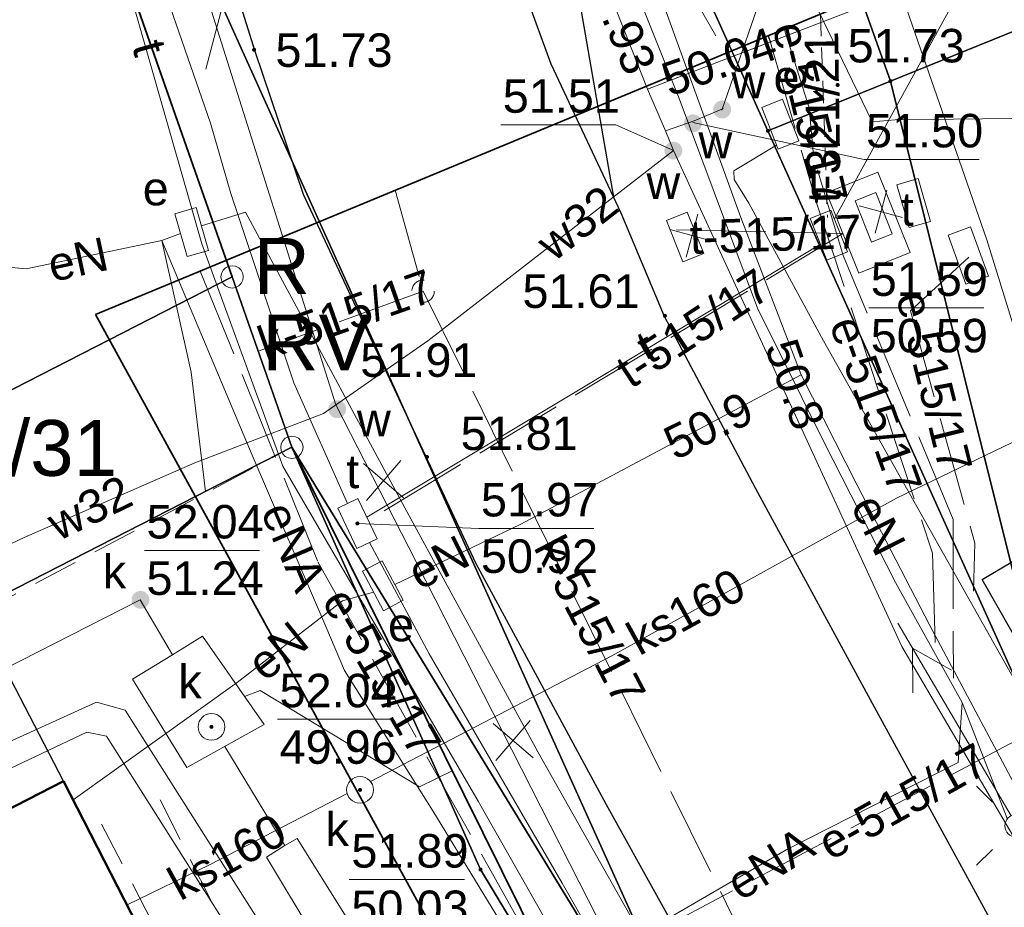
# Model space of a CAD drawing. Header units: metres. Extents: x 0 to 5465380, y 0 to 5925815.
# Tile 5 of 141: x 5463709 to 5463731, y 5925467 to 5925486. Entities that reach past the tile are written whole.
import ezdxf
from ezdxf.enums import TextEntityAlignment as Align

# ---------------------------------------------------------------- set-up
doc = ezdxf.new("R2010")
doc.units = ezdxf.units.M
for name, pattern in [('KTCR02-500', [1.5, 1, -0.5]), ('PRZER0_8-0_8', [1.6, 0.8, -0.8]), ('PRZER1-1', [2, 1, -1]), ('PRZER2-1', [3, 2, -1]), ('PRZER3-1', [4, 3, -1]), ('PRZER4-1', [5, 4, -1])]:
    doc.linetypes.add(name, pattern=pattern)
doc.layers.add('$DR - wymiary', color=7, linetype='Continuous')
doc.layers.add('$DR - zał. mapa', color=250, linetype='Continuous', lineweight=0)
doc.layers.add('E_linie_kablowe_0.4kV', color=1, linetype='Continuous', lineweight=30)
for name, color, linetype, lineweight, true_color in [('CC_Chodnik', 7, 'PRZER2-1', 18, 0x0a0909), ('CC_Energetyka', 1, 'Continuous', 18, 0xff0000), ('CC_Gaz', 7, 'Continuous', 18, 0xbfbf00), ('CC_Inne', 7, 'Continuous', 18, 0x0a0909), ('CC_Kanalizacja', 7, 'Continuous', 18, 0x803300), ('CC_Krawężnik', 7, 'Continuous', 25, 0x0a0909), ('CC_Ogrodzenie', 7, 'FENCELINE12', 35, 0x0a0909), ('CC_Punkt wysokościowy', 7, 'Continuous', 18, 0x0a0909), ('CC_Telefon', 7, 'Continuous', 18, 0xff9100), ('CC_Woda', 5, 'Continuous', 18, 0x0000ff), ('EGBB01', 7, 'Continuous', 50, 0x0a0909), ('EGBC03', 7, 'Continuous', 18, 0x0a0909), ('EGBD03', 7, 'Continuous', 18, 0x008000), ('EGBD03_O', 7, 'Continuous', 18, 0x008000), ('EGBK02', 7, 'PRZER3-1', 18, 0x008000), ('EGBK02_O', 7, 'PRZER3-1', 18, 0x008000), ('EGBP04', 7, 'Continuous', 18, 0x008000), ('EGBU01', 7, 'PRZER1-1', 18, 0x008000), ('EGBU01_O', 7, 'PRZER1-1', 18, 0x008000), ('GESDRP', 7, 'Continuous', 0, 0x0a0909), ('ZUD_321_2021_t', 7, 'PRZER4-1', 18, 0xff9100), ('ZUD_515_2017_e', 1, 'PRZER4-1', 18, 0xff0000), ('ZUD_515_2017_k', 7, 'PRZER4-1', 18, 0x803300), ('ZUD_515_2017_t', 7, 'PRZER4-1', 18, 0xff9100), ('ZUD_515_2017_w', 5, 'PRZER4-1', 18, 0x0000ff)]:
    doc.layers.add(name, color=color, linetype=linetype, lineweight=lineweight, true_color=true_color)
doc.styles.add('Arial', font='arial.ttf')
doc.styles.add('ARIAL 2', font='ARIALN.TTF')
doc.styles.add('GEO-INFO', font='arial.ttf')
doc.linetypes.add('FENCELINE12', pattern='A,15,-0.1,[133,ltypeshp.shx,S=0.35,R=0,X=-0.35,Y=0],-0.1,1', length=16.2)
doc.dimstyles.new('LINIOWY', dxfattribs={"dimtxt": 0.7, "dimasz": 0.3, "dimexe": 0.3, "dimexo": 0, "dimgap": 0.2, "dimtad": 1, "dimzin": 9, "dimdsep": 46, "dimtxsty": 'ARIAL 2', "dimblk": 'OBLIQUE', "dimcen": 0, "dimdle": 0.2, "dimclrd": 7, "dimclre": 7, "dimclrt": 1, "dimadec": 0, "dimazin": 0, "dimtfac": 1, "dimtofl": 0, "dimtmove": 1, "dimatfit": 3, "dimldrblk": 'OBLIQUE', "dimfxl": 0.3, "dimfxlon": 1, "dimtolj": 1, "dimtzin": 1, "dimarcsym": 0})

# ---------------------------------------------------------------- blocks, each defined once
blk = doc.blocks.new('EPPGN')
blk.add_hatch(color=0).paths.add_polyline_path([(0, -0.09), (0.027812, -0.085595), (0.052901, -0.072812), (0.072812, -0.052901), (0.085595, -0.027812), (0.09, 0), (0.085595, 0.027812), (0.072812, 0.052901), (0.052901, 0.072812), (0.027812, 0.085595), (0, 0.09), (-0.027812, 0.085595), (-0.052901, 0.072812), (-0.072812, 0.052901), (-0.085595, 0.027812), (-0.09, 0), (-0.085595, -0.027812), (-0.072812, -0.052901), (-0.052901, -0.072812), (-0.027812, -0.085595)])
blk = doc.blocks.new('EPPGS')
at = {"color": 0}
blk.add_lwpolyline([(0, 0.5), (0.154508, 0.475528), (0.293893, 0.404508), (0.404508, 0.293893), (0.475528, 0.154508), (0.5, 0), (0.475528, -0.154508), (0.404508, -0.293893), (0.293893, -0.404508), (0.154508, -0.475528), (0, -0.5), (-0.154508, -0.475528), (-0.293893, -0.404508), (-0.404508, -0.293893), (-0.475528, -0.154508), (-0.5, 0), (-0.475528, 0.154508), (-0.404508, 0.293893), (-0.293893, 0.404508), (-0.154508, 0.475528)], close=True, dxfattribs=at)
blk = doc.blocks.new('Latarnia')
at = {"layer": 'CC_Energetyka', "color": 18, "true_color": 0x0a0909}
for p, q in [((-0.53, 0.53), (-0.884, 0.884)), ((0.53, 0.53), (0.884, 0.884)), ((-0.884, -0.884), (-0.53, -0.53)), ((0.884, -0.884), (0.53, -0.53))]:
    blk.add_line(p, q, dxfattribs=at)
blk.add_circle((0, 0), 0.25, dxfattribs=at)
blk = doc.blocks.new('GK.6640.1913.2022 szara')
at = {"layer": 'CC_Kanalizacja'}
h = blk.add_hatch(color=252, dxfattribs=at)
edge = h.paths.add_edge_path()
edge.add_arc((5463711.771, 5925473.458), 0.2, 0, 360)
for points in [[(5463713.315, 5925470.615), (5463713.316, 5925470.603), (5463713.321, 5925470.593), (5463713.328, 5925470.583), (5463713.337, 5925470.576), (5463713.348, 5925470.572), (5463713.36, 5925470.57), (5463713.371, 5925470.572), (5463713.382, 5925470.576), (5463713.392, 5925470.583), (5463713.399, 5925470.593), (5463713.403, 5925470.603), (5463713.405, 5925470.615), (5463713.403, 5925470.627), (5463713.399, 5925470.638), (5463713.392, 5925470.647), (5463713.382, 5925470.654), (5463713.371, 5925470.659), (5463713.36, 5925470.66), (5463713.348, 5925470.659), (5463713.337, 5925470.654), (5463713.328, 5925470.647), (5463713.321, 5925470.638), (5463713.316, 5925470.627)], [(5463716.64, 5925469.205), (5463716.642, 5925469.193), (5463716.646, 5925469.182), (5463716.654, 5925469.173), (5463716.663, 5925469.166), (5463716.674, 5925469.161), (5463716.685, 5925469.16), (5463716.697, 5925469.161), (5463716.708, 5925469.166), (5463716.717, 5925469.173), (5463716.724, 5925469.182), (5463716.729, 5925469.193), (5463716.73, 5925469.205), (5463716.729, 5925469.216), (5463716.724, 5925469.227), (5463716.717, 5925469.237), (5463716.708, 5925469.244), (5463716.697, 5925469.248), (5463716.685, 5925469.25), (5463716.674, 5925469.248), (5463716.663, 5925469.244), (5463716.654, 5925469.237), (5463716.646, 5925469.227), (5463716.642, 5925469.216)]]:
    blk.add_hatch(color=252, dxfattribs=at).paths.add_polyline_path(points)
at = {"layer": 'CC_Punkt wysokościowy'}
for points in [[(5463714.358, 5925485.773, 1), (5463714.268, 5925485.773, 1)], [(5463727.42, 5925484.983, 1), (5463727.33, 5925484.983, 1)], [(5463723.555, 5925479.817, 1), (5463723.465, 5925479.817, 1)], [(5463718.229, 5925476.658, 1), (5463718.139, 5925476.658, 1)]]:
    blk.add_hatch(color=252, dxfattribs=at).paths.add_polyline_path(points)
at = {"layer": 'CC_Telefon'}
for points in [[(5463727.193, 5925481.664), (5463727.182, 5925481.666), (5463727.17, 5925481.665), (5463727.159, 5925481.661), (5463727.149, 5925481.654), (5463727.142, 5925481.645), (5463727.137, 5925481.635), (5463727.135, 5925481.623), (5463727.136, 5925481.611), (5463727.14, 5925481.6), (5463727.147, 5925481.591), (5463727.156, 5925481.583), (5463727.167, 5925481.578), (5463727.178, 5925481.576), (5463727.19, 5925481.577), (5463727.201, 5925481.582), (5463727.211, 5925481.588), (5463727.218, 5925481.597), (5463727.223, 5925481.608), (5463727.225, 5925481.62), (5463727.224, 5925481.631), (5463727.22, 5925481.642), (5463727.213, 5925481.652), (5463727.204, 5925481.659)], [(5463716.636, 5925475.212), (5463716.625, 5925475.213), (5463716.613, 5925475.212), (5463716.602, 5925475.207), (5463716.593, 5925475.199), (5463716.586, 5925475.19), (5463716.582, 5925475.179), (5463716.581, 5925475.167), (5463716.583, 5925475.156), (5463716.588, 5925475.145), (5463716.595, 5925475.136), (5463716.604, 5925475.129), (5463716.615, 5925475.125), (5463716.627, 5925475.124), (5463716.639, 5925475.125), (5463716.649, 5925475.13), (5463716.659, 5925475.138), (5463716.665, 5925475.147), (5463716.67, 5925475.158), (5463716.671, 5925475.17), (5463716.669, 5925475.181), (5463716.664, 5925475.192), (5463716.657, 5925475.201), (5463716.647, 5925475.208)]]:
    blk.add_hatch(color=252, dxfattribs=at).paths.add_polyline_path(points)
at = {"layer": 'CC_Woda'}
h = blk.add_hatch(color=252, dxfattribs=at)
edge = h.paths.add_edge_path()
edge.add_arc((5463724.791, 5925484.435), 0.2, 0, 360)
h = blk.add_hatch(color=252, dxfattribs=at)
edge = h.paths.add_edge_path()
edge.add_arc((5463724.139, 5925484.125), 0.2, 0, 360)
h = blk.add_hatch(color=252, dxfattribs=at)
edge = h.paths.add_edge_path()
edge.add_arc((5463723.699, 5925483.514), 0.2, 0, 360)
h = blk.add_hatch(color=252, dxfattribs=at)
edge = h.paths.add_edge_path()
edge.add_arc((5463716.175, 5925477.726), 0.2, 0, 360)
at = {"color": 252, "lineweight": 35, "ltscale": 0.5}
blk.add_lwpolyline([(5463970.62, 5925449.332), (5463986.447, 5925481.891), (5463977.039, 5925579.473), (5463993.73, 5925594.437), (5463935.36, 5925657.844), (5463891.514, 5925640.248), (5463906.739, 5925598.778), (5463828.146, 5925565.769), (5463841.424, 5925534), (5463710.761, 5925479.846), (5463724.491, 5925454.847), (5463844.923, 5925511.51), (5463892.245, 5925407.652)], close=True, dxfattribs=at)
at = {"layer": 'CC_Chodnik', "color": 252, "ltscale": 0.5}
for points in [[(5463719.641, 5925505.176), (5463722.716, 5925493.528), (5463723.56, 5925487.999), (5463724.651, 5925486.083)], [(5463696.413, 5925466.259), (5463700.991, 5925469.251), (5463708.098, 5925473.123), (5463715.16, 5925476.873)], [(5463712.21, 5925468.985), (5463714.342, 5925464.758), (5463712.812, 5925464.006)], [(5463711.795, 5925465.992), (5463712.049, 5925466.216), (5463710.893, 5925468.451)]]:
    blk.add_lwpolyline(points, dxfattribs=at)
at = {"layer": 'CC_Energetyka', "color": 252}
for p, q in [((5463731.259, 5925468.623), (5463728.725, 5925472.934)), ((5463729.059, 5925471.38), (5463729.051, 5925472.379)), ((5463729.051, 5925472.379), (5463729.921, 5925471.886))]:
    blk.add_line(p, q, dxfattribs=at)
for points in [[(5463716.534, 5925503.888), (5463717.447, 5925500.651), (5463718.176, 5925498.269), (5463719.389, 5925495.391), (5463720.177, 5925495.413), (5463721.538, 5925491.959), (5463723.056, 5925487.962), (5463725.209, 5925482.02), (5463726.562, 5925478.495)], [(5463712.667, 5925481.662), (5463712.246, 5925481.502), (5463709.212, 5925480.866), (5463708.378, 5925480.945), (5463707.856, 5925481.453), (5463707.131, 5925483.35), (5463706.446, 5925485.141), (5463702.964, 5925492.217), (5463702.362, 5925492.681), (5463701.685, 5925492.714), (5463697.328, 5925491.281), (5463694.323, 5925490.018), (5463690.506, 5925488.103), (5463689.189, 5925487.343), (5463688.382, 5925487.025), (5463686.502, 5925485.449)], [(5463721.368, 5925490.857), (5463721.85, 5925489.645), (5463723.828, 5925484.684), (5463725.585, 5925479.988), (5463727.071, 5925476.977), (5463728.674, 5925473.847), (5463730.164, 5925471.162), (5463731.172, 5925468.567)], [(5463734.75, 5925465.598), (5463727.062, 5925479.257), (5463725.388, 5925482.336), (5463725.062, 5925482.871), (5463725.052, 5925483.064), (5463726.01, 5925483.633)], [(5463738.485, 5925439.328), (5463726.991, 5925458.842), (5463720.665, 5925470.057), (5463717.69, 5925475.519), (5463714.12, 5925482.139), (5463713.139, 5925481.829)], [(5463712.246, 5925481.502), (5463712.906, 5925478.553), (5463713.228, 5925475.885)], [(5463712.246, 5925481.502), (5463714.267, 5925476.7), (5463715.923, 5925472.865), (5463716.336, 5925471.877), (5463718.316, 5925468.738), (5463720.387, 5925465.332), (5463720.711, 5925465.216)], [(5463717.464, 5925473.803), (5463720.27, 5925475.146), (5463726.562, 5925478.495), (5463727.813, 5925476.027), (5463729.442, 5925472.887), (5463732.155, 5925467.784), (5463733.737, 5925464.655), (5463734.754, 5925465.098)], [(5463710.265, 5925468.979), (5463713.933, 5925471.609), (5463716.294, 5925473.438), (5463716.989, 5925473.631)], [(5463730.164, 5925471.162), (5463730.071, 5925469.816), (5463726.239, 5925467.872), (5463721.731, 5925465.247), (5463720.711, 5925465.216)]]:
    blk.add_lwpolyline(points, dxfattribs=at)
for points in [[(5463726.145, 5925484.663), (5463726.508, 5925483.732), (5463726.042, 5925483.55), (5463725.679, 5925484.482)], [(5463713.02, 5925482.24), (5463713.297, 5925481.279), (5463712.817, 5925481.141), (5463712.54, 5925482.102)], [(5463717.184, 5925474.332), (5463717.651, 5925473.448), (5463717.209, 5925473.215), (5463716.742, 5925474.099)]]:
    blk.add_lwpolyline(points, close=True, dxfattribs=at)
at = {"layer": 'CC_Gaz', "color": 252}
for points in [[(5463740.495, 5925463.065), (5463734.809, 5925472.622), (5463732.033, 5925477.246), (5463730.712, 5925481.518), (5463727.433, 5925490.979), (5463736.623, 5925494.646), (5463751.053, 5925500.869), (5463752.194, 5925500.543), (5463754.083, 5925496.687), (5463754.776, 5925496.638), (5463759.565, 5925498.111), (5463762.798, 5925499.414), (5463777.557, 5925505.357), (5463783.32, 5925507.604), (5463788.692, 5925510.077), (5463791.582, 5925511.48), (5463796.433, 5925513.201), (5463801.328, 5925514.888), (5463803.82, 5925516.03), (5463810.018, 5925518.757), (5463815.718, 5925521.438)], [(5463701.582, 5925465.058), (5463701.341, 5925465.99), (5463701.658, 5925466.707), (5463706.329, 5925468.972), (5463708.156, 5925469.971), (5463710.79, 5925471.171), (5463711.429, 5925470.988), (5463714.546, 5925466.071), (5463718.493, 5925459.998), (5463719.542, 5925458.481), (5463720.116, 5925457.582), (5463720.82, 5925457.373), (5463722.732, 5925458.318)]]:
    blk.add_lwpolyline(points, dxfattribs=at)
at = {"layer": 'CC_Inne', "color": 252}
for points in [[(5463728.229, 5925482.578), (5463728.599, 5925481.649), (5463728.135, 5925481.464), (5463727.765, 5925482.393)], [(5463724.009, 5925482.138), (5463724.379, 5925481.209), (5463723.914, 5925481.024), (5463723.544, 5925481.953)]]:
    blk.add_lwpolyline(points, close=True, dxfattribs=at)
at = {"layer": 'CC_Kanalizacja', "color": 252}
for points in [[(5463719.724, 5925501.581), (5463725.718, 5925489.198), (5463728.15, 5925484.161), (5463728.664, 5925484.206)], [(5463745.954, 5925478.501), (5463746.657, 5925478.928), (5463746.556, 5925479.187), (5463743.025, 5925484.369), (5463728.664, 5925484.206)], [(5463716.918, 5925469.395), (5463722.319, 5925472.202), (5463728.691, 5925475.731), (5463733.472, 5925478.034), (5463735.536, 5925479.006)], [(5463696.674, 5925465.784), (5463702.304, 5925468.641), (5463709.463, 5925472.284), (5463711.765, 5925473.46), (5463712.49, 5925472.23), (5463713.158, 5925472.645), (5463714.542, 5925470.666), (5463712.811, 5925469.702), (5463711.589, 5925471.682), (5463712.49, 5925472.23)], [(5463714.1, 5925471.298), (5463714.451, 5925471.428), (5463718.018, 5925469.274), (5463718.747, 5925469.63)], [(5463713.658, 5925470.174), (5463715, 5925467.961), (5463715.278, 5925468.116), (5463717.624, 5925464.368), (5463716.858, 5925463.92), (5463714.594, 5925467.697), (5463715, 5925467.961)], [(5463711.47, 5925466.628), (5463713.318, 5925467.524), (5463716.396, 5925469.124)]]:
    blk.add_lwpolyline(points, dxfattribs=at)
at = {"layer": 'CC_Kanalizacja', "color": 252, "linetype": 'Continuous', "lineweight": 5, "flags": 128}
for points in [[(5463711.86, 5925474.564), (5463714.434, 5925474.564)], [(5463714.839, 5925470.784), (5463717.414, 5925470.784)], [(5463716.445, 5925467.196), (5463719.02, 5925467.196)]]:
    blk.add_lwpolyline(points, dxfattribs=at)
at = {"layer": 'CC_Kanalizacja', "color": 252}
for centre in [(5463713.36, 5925470.615), (5463716.685, 5925469.205)]:
    blk.add_circle(centre, 0.3, dxfattribs=at)
at = {"layer": 'CC_Krawężnik', "color": 252}
for points in [[(5463717.683, 5925504.364), (5463718.421, 5925501.48), (5463719.964, 5925495.674), (5463721.156, 5925489.386), (5463722.357, 5925482.475)], [(5463752.142, 5925466.678), (5463743.68, 5925461.595), (5463742.604, 5925460.9), (5463741.794, 5925460.558), (5463740.842, 5925460.268), (5463739.685, 5925460.095), (5463738.774, 5925460.049), (5463737.648, 5925460.115), (5463736.635, 5925460.334), (5463735.239, 5925460.99), (5463733.967, 5925462.161), (5463732.622, 5925463.66), (5463730.74, 5925466.408), (5463728.069, 5925471.303), (5463725.548, 5925475.947), (5463723.5, 5925479.8), (5463722.527, 5925482.113), (5463720.962, 5925485.446), (5463719.732, 5925488.825), (5463718.459, 5925492.309), (5463717.562, 5925494.874), (5463716.707, 5925498.379), (5463715.852, 5925501.967), (5463715.437, 5925503.433)], [(5463709.758, 5925501.08), (5463710.819, 5925496.651), (5463711.777, 5925493.741), (5463713.399, 5925488.727), (5463714.333, 5925485.744), (5463715.41, 5925482.54), (5463719.271, 5925474.287), (5463722.195, 5925468.876), (5463726.777, 5925460.622), (5463732.264, 5925451.212), (5463738.959, 5925439.551)], [(5463737.357, 5925462.07), (5463730.609, 5925473.911), (5463734.683, 5925476.328), (5463731.823, 5925481.291), (5463735.237, 5925483.343), (5463740.919, 5925483.237), (5463747.964, 5925471.232), (5463750.065, 5925467.502), (5463746.29, 5925465.395)], [(5463710.05, 5925469.4), (5463708.107, 5925473.128)]]:
    blk.add_lwpolyline(points, dxfattribs=at)
at = {"layer": 'CC_Ogrodzenie', "color": 252, "ltscale": 0.5}
for points in [[(5463713.822, 5925480.688), (5463708.663, 5925495.399)], [(5463715.16, 5925476.873), (5463720.714, 5925465.658), (5463724.991, 5925458.114)]]:
    blk.add_lwpolyline(points, dxfattribs=at)
at = {"layer": 'CC_Telefon', "color": 252}
for points in [[(5463727.304, 5925481.985), (5463730.183, 5925487.236), (5463733.853, 5925492.583), (5463735.968, 5925495.438), (5463737.013, 5925496.912), (5463737.603, 5925498.11), (5463738.033, 5925498.996), (5463740.383, 5925500.523), (5463742.37, 5925501.251), (5463746.819, 5925502.604), (5463754.836, 5925505.131), (5463767.243, 5925509.036), (5463775.45, 5925511.741), (5463778.918, 5925511.95), (5463792.445, 5925517.045), (5463809.863, 5925524.161), (5463813.861, 5925526.061)], [(5463708.301, 5925500.476), (5463710.181, 5925493.771), (5463710.837, 5925491.343), (5463713.341, 5925484.128), (5463713.796, 5925482.551)], [(5463737.119, 5925438.685), (5463732.713, 5925445.93), (5463730.541, 5925449.803), (5463723.774, 5925461.122), (5463719.327, 5925468.95), (5463714.954, 5925476.452), (5463713.143, 5925481.43), (5463710.876, 5925489.366), (5463708.234, 5925497.384), (5463707.312, 5925500.066)], [(5463713.796, 5925482.551), (5463715.207, 5925478.313), (5463716.403, 5925475.616)], [(5463716.834, 5925475.312), (5463721.765, 5925478.266), (5463726.991, 5925481.419)], [(5463716.898, 5925474.744), (5463718.236, 5925472.253), (5463721.213, 5925467.118), (5463730.51, 5925450.822), (5463737.595, 5925438.909)]]:
    blk.add_lwpolyline(points, dxfattribs=at)
for points in [[(5463727.227, 5925482.178), (5463727.597, 5925481.249), (5463727.133, 5925481.064), (5463726.763, 5925481.993)], [(5463716.637, 5925475.727), (5463717.066, 5925474.824), (5463716.615, 5925474.61), (5463716.185, 5925475.513)]]:
    blk.add_lwpolyline(points, close=True, dxfattribs=at)
at = {"layer": 'CC_Telefon', "color": 252, "linetype": 'Continuous', "lineweight": 5, "flags": 128}
for points in [[(5463728.072, 5925479.995), (5463730.646, 5925479.995)], [(5463716.626, 5925475.169), (5463719.345, 5925475.058)], [(5463719.345, 5925475.058), (5463721.92, 5925475.058)]]:
    blk.add_lwpolyline(points, dxfattribs=at)
at = {"layer": 'CC_Woda', "color": 252}
for points in [[(5463716.151, 5925503.729), (5463716.285, 5925503.07), (5463717.798, 5925498.368), (5463719.02, 5925495.124), (5463720.676, 5925490.979), (5463721.843, 5925488.131), (5463723.123, 5925484.892)], [(5463724.816, 5925461.159), (5463722.875, 5925464.613), (5463717.944, 5925474.308), (5463716.143, 5925477.825), (5463713.315, 5925486.775), (5463711.233, 5925494.008), (5463710.034, 5925498.243), (5463709.369, 5925500.918)], [(5463723.123, 5925484.892), (5463729.87, 5925487.494), (5463736.539, 5925490.027), (5463737.28, 5925488.777), (5463740.553, 5925490.651), (5463739.362, 5925492.834), (5463736.042, 5925491.059), (5463736.539, 5925490.027)], [(5463723.123, 5925484.892), (5463723.523, 5925483.958), (5463724.167, 5925484.178), (5463724.819, 5925484.455)], [(5463723.523, 5925483.958), (5463723.699, 5925483.514), (5463718.2, 5925479.254), (5463715.865, 5925477.632), (5463712.986, 5925476.524), (5463709.166, 5925474.856), (5463704.317, 5925472.549)], [(5463723.699, 5925483.514), (5463728.816, 5925472.415), (5463732.456, 5925466.214), (5463729.508, 5925464.251), (5463723.597, 5925460.356)], [(5463719.367, 5925457.948), (5463718.857, 5925458.025), (5463714.491, 5925464.904), (5463711.011, 5925470.409), (5463710.572, 5925470.495), (5463702.396, 5925466.622), (5463701.92, 5925466.016), (5463702.11, 5925465.328)]]:
    blk.add_lwpolyline(points, dxfattribs=at)
at = {"layer": 'CC_Woda', "color": 252, "linetype": 'Continuous', "lineweight": 5, "flags": 128}
for points in [[(5463724.787, 5925484.418), (5463725.638, 5925486.905)], [(5463719.835, 5925484.089), (5463722.41, 5925484.089)], [(5463723.699, 5925483.514), (5463722.41, 5925484.089)], [(5463724.136, 5925484.147), (5463727.966, 5925483.319)], [(5463727.966, 5925483.319), (5463730.54, 5925483.319)]]:
    blk.add_lwpolyline(points, dxfattribs=at)
at = {"layer": 'E_linie_kablowe_0.4kV', "color": 252}
blk.add_line((5463725.82, 5925486.087), (5463725.871, 5925485.931), dxfattribs=at)
at = {"layer": 'EGBB01', "color": 252, "linetype": 'Continuous', "lineweight": 50}
for points in [[(5463697.272, 5925462.861), (5463697.67, 5925463.06), (5463698.77, 5925460.92), (5463703.42, 5925463.31), (5463702.33, 5925465.44), (5463710.05, 5925469.4)], [(5463710.05, 5925469.4), (5463716.41, 5925456.98), (5463708.69, 5925452.98), (5463707.54, 5925455.22), (5463703.78, 5925453.3), (5463703.12, 5925454.57), (5463702.107, 5925454.057)]]:
    blk.add_lwpolyline(points, dxfattribs=at)
at = {"layer": 'EGBC03', "color": 252, "linetype": 'Continuous', "lineweight": 18}
blk.add_lwpolyline([(5463707.54, 5925455.22), (5463703.42, 5925463.31), (5463702.33, 5925465.44), (5463710.05, 5925469.4), (5463716.41, 5925456.98), (5463708.69, 5925452.98)], close=True, dxfattribs=at)
at = {"layer": 'EGBD03', "color": 52, "linetype": 'Continuous', "lineweight": 30}
for points in [[(5463721.772, 5925506.059), (5463723.069, 5925500.468), (5463728.557, 5925485.069), (5463845.745, 5925532.569)], [(5463869.098, 5925410.218), (5463890.8, 5925421.463), (5463845.745, 5925532.569), (5463728.557, 5925485.069)], [(5463717.415, 5925504.253), (5463717.899, 5925501.524), (5463725.815, 5925483.957), (5463728.557, 5925485.069), (5463723.069, 5925500.468), (5463721.772, 5925506.059)], [(5463746.932, 5925443.302), (5463736.39, 5925460.525), (5463725.815, 5925483.957), (5463717.899, 5925501.524), (5463717.415, 5925504.253)], [(5463708.227, 5925500.445), (5463708.748, 5925497.514), (5463726.215, 5925458.767), (5463727.229, 5925456.515), (5463737.915, 5925439.06)], [(5463726.215, 5925458.767), (5463708.748, 5925497.514), (5463708.227, 5925500.445)], [(5463707.064, 5925499.963), (5463707.21, 5925499.542), (5463713.822, 5925480.688), (5463715.16, 5925476.873), (5463726.215, 5925458.767)], [(5463728.557, 5925485.069), (5463725.815, 5925483.957), (5463736.39, 5925460.525), (5463746.932, 5925443.302)], [(5463728.557, 5925485.069), (5463731.851, 5925471.889), (5463734.261, 5925465.615), (5463734.881, 5925464.481), (5463735.265, 5925463.9), (5463738.878, 5925462.185), (5463742.568, 5925463.249), (5463741.552, 5925460.219), (5463743.304, 5925461.176), (5463747.048, 5925455.258), (5463743.602, 5925451.426), (5463744.031, 5925448.729), (5463747.117, 5925443.389)], [(5463747.117, 5925443.389), (5463744.031, 5925448.729), (5463735.265, 5925463.9), (5463734.881, 5925464.481), (5463734.261, 5925465.615), (5463731.851, 5925471.889), (5463728.557, 5925485.069)], [(5463695.19, 5925466.652), (5463715.16, 5925476.873), (5463713.822, 5925480.688), (5463693.644, 5925470.353)], [(5463715.16, 5925476.873), (5463695.19, 5925466.652)], [(5463705.575, 5925447.743), (5463724.991, 5925458.114), (5463719.382, 5925467.421), (5463715.16, 5925476.873)]]:
    blk.add_lwpolyline(points, dxfattribs=at)
for points in [[(5463713.822, 5925480.688), (5463707.21, 5925499.542), (5463684.614, 5925489.438), (5463693.644, 5925470.353)], [(5463726.215, 5925458.767), (5463715.16, 5925476.873), (5463719.382, 5925467.421), (5463724.991, 5925458.114)]]:
    blk.add_lwpolyline(points, close=True, dxfattribs=at)
at = {"layer": 'EGBD03_O', "color": 252, "linetype": 'Continuous', "lineweight": 9, "flags": 128}
blk.add_lwpolyline([(5463718.465, 5925488.634), (5463714.098, 5925488.634), (5463713.232, 5925485.34)], dxfattribs=at)
at = {"layer": 'EGBK02', "color": 252, "linetype": 'PRZER3-1', "lineweight": 18, "ltscale": 0.5}
for points in [[(5463824.164, 5925585.789), (5463828.477, 5925575.152), (5463845.745, 5925532.569), (5463728.557, 5925485.069), (5463731.851, 5925471.889), (5463734.261, 5925465.615), (5463734.881, 5925464.481), (5463735.265, 5925463.9), (5463738.878, 5925462.185), (5463742.568, 5925463.249), (5463741.552, 5925460.219), (5463743.304, 5925461.176), (5463747.048, 5925455.258), (5463743.602, 5925451.426), (5463744.031, 5925448.729), (5463747.117, 5925443.389)], [(5463726.215, 5925458.767), (5463708.748, 5925497.514), (5463708.227, 5925500.445)], [(5463707.064, 5925499.963), (5463707.21, 5925499.542), (5463715.16, 5925476.873), (5463726.215, 5925458.767)]]:
    blk.add_lwpolyline(points, dxfattribs=at)
at = {"layer": 'EGBU01', "color": 252, "linetype": 'PRZER1-1', "ltscale": 0.5}
for points in [[(5463824.164, 5925585.789), (5463828.477, 5925575.152), (5463845.745, 5925532.569), (5463728.557, 5925485.069), (5463731.851, 5925471.889), (5463734.261, 5925465.615), (5463734.881, 5925464.481), (5463735.265, 5925463.9), (5463738.878, 5925462.185), (5463742.568, 5925463.249), (5463741.552, 5925460.219), (5463743.304, 5925461.176), (5463747.048, 5925455.258), (5463743.602, 5925451.426), (5463744.031, 5925448.729), (5463747.117, 5925443.389)], [(5463721.772, 5925506.059), (5463723.069, 5925500.468), (5463728.557, 5925485.069), (5463845.745, 5925532.569), (5463828.477, 5925575.152)], [(5463717.415, 5925504.253), (5463717.899, 5925501.524), (5463725.815, 5925483.957), (5463728.557, 5925485.069), (5463723.069, 5925500.468), (5463721.772, 5925506.059)], [(5463746.932, 5925443.302), (5463736.39, 5925460.525), (5463725.815, 5925483.957), (5463717.899, 5925501.524), (5463717.415, 5925504.253)], [(5463708.227, 5925500.445), (5463708.748, 5925497.514), (5463726.215, 5925458.767), (5463727.229, 5925456.515), (5463737.915, 5925439.06)], [(5463726.215, 5925458.767), (5463708.748, 5925497.514), (5463708.227, 5925500.445)], [(5463707.064, 5925499.963), (5463707.21, 5925499.542), (5463715.16, 5925476.873), (5463726.215, 5925458.767)], [(5463715.16, 5925476.873), (5463707.21, 5925499.542), (5463684.614, 5925489.438), (5463683.077, 5925488.706)], [(5463747.117, 5925443.389), (5463744.031, 5925448.729), (5463743.602, 5925451.426), (5463747.048, 5925455.258), (5463743.304, 5925461.176), (5463741.552, 5925460.219), (5463742.568, 5925463.249), (5463738.878, 5925462.185), (5463735.265, 5925463.9), (5463734.881, 5925464.481), (5463734.261, 5925465.615), (5463731.851, 5925471.889), (5463728.557, 5925485.069), (5463725.815, 5925483.957), (5463736.39, 5925460.525), (5463746.932, 5925443.302)], [(5463724.991, 5925458.114), (5463719.382, 5925467.421), (5463715.16, 5925476.873), (5463695.19, 5925466.652)], [(5463695.19, 5925466.652), (5463715.16, 5925476.873)], [(5463737.915, 5925439.06), (5463727.229, 5925456.515), (5463726.215, 5925458.767), (5463715.16, 5925476.873), (5463719.382, 5925467.421), (5463724.991, 5925458.114), (5463736.842, 5925438.554)]]:
    blk.add_lwpolyline(points, dxfattribs=at)
at = {"layer": 'GESDRP', "color": 252, "lineweight": 0, "ltscale": 0.5}
for points in [[(5463746.932, 5925443.302), (5463736.39, 5925460.525), (5463725.815, 5925483.957), (5463717.899, 5925501.524), (5463717.415, 5925504.253)], [(5463708.227, 5925500.445), (5463708.748, 5925497.514), (5463726.215, 5925458.767), (5463727.229, 5925456.515), (5463737.915, 5925439.06)]]:
    blk.add_lwpolyline(points, dxfattribs=at)
at = {"layer": 'ZUD_321_2021_t', "color": 252, "linetype": 'KTCR02-500', "lineweight": 13, "ltscale": 0.5}
blk.add_lwpolyline([(5463726.992, 5925486.573), (5463727.147, 5925482.019)], dxfattribs=at)
at = {"layer": 'ZUD_515_2017_e', "color": 252, "ltscale": 0.5}
for p, q in [((5463725.871, 5925485.931), (5463726.893, 5925482.368)), ((5463726.833, 5925483.408), (5463726.739, 5925484.472)), ((5463727.497, 5925481.168), (5463726.833, 5925483.408)), ((5463726.893, 5925482.368), (5463729.497, 5925474.5)), ((5463729.959, 5925475.26), (5463727.497, 5925481.168)), ((5463713.106, 5925480.817), (5463715.743, 5925474.311)), ((5463729.959, 5925475.26), (5463729.968, 5925471.704)), ((5463729.497, 5925474.5), (5463729.557, 5925472.439)), ((5463715.743, 5925474.311), (5463721.043, 5925464.836)), ((5463721.043, 5925464.836), (5463732.587, 5925470.954))]:
    blk.add_line(p, q, dxfattribs=at)
for points in [[(5463726.739, 5925484.472), (5463726.182, 5925486.237)], [(5463730.311, 5925481.133), (5463729.004, 5925479.928), (5463730.446, 5925474.725), (5463730.416, 5925473.656)]]:
    blk.add_lwpolyline(points, dxfattribs=at)
blk.add_lwpolyline([(5463730.75, 5925480.705), (5463730.246, 5925480.523), (5463729.848, 5925481.625), (5463730.352, 5925481.807)], close=True, dxfattribs=at)
at = {"layer": 'ZUD_515_2017_k', "color": 252, "ltscale": 0.5}
for p, q in [((5463717.47, 5925482.626), (5463718.097, 5925480.369)), ((5463718.097, 5925480.369), (5463714.406, 5925479.024)), ((5463718.097, 5925480.369), (5463726.498, 5925463.402))]:
    blk.add_line(p, q, dxfattribs=at)
at = {"layer": 'ZUD_515_2017_k', "color": 252, "linetype": 'PRZER0_8-0_8', "ltscale": 0.5}
blk.add_circle((5463718.097, 5925480.368), 0.25, dxfattribs=at)
at = {"layer": 'ZUD_515_2017_t', "color": 252, "ltscale": 0.5}
for points in [[(5463727.128, 5925482.573), (5463727.851, 5925480.772), (5463729.001, 5925481.234), (5463728.278, 5925483.035)], [(5463729.181, 5925482.889), (5463728.701, 5925482.752), (5463728.974, 5925481.791), (5463729.455, 5925481.927)]]:
    blk.add_lwpolyline(points, close=True, dxfattribs=at)
at = {"layer": 'ZUD_515_2017_t', "color": 252}
for points in [[(5463728.213, 5925481.664), (5463728.475, 5925482.63)], [(5463728.826, 5925482.018), (5463727.861, 5925482.279)], [(5463723.982, 5925481.13), (5463724.244, 5925482.095)], [(5463724.595, 5925481.483), (5463723.63, 5925481.745)]]:
    blk.add_lwpolyline(points, dxfattribs=at)
at = {"layer": 'ZUD_515_2017_t', "color": 252, "ltscale": 0.5}
for points in [[(5463727.495, 5925481.658), (5463717.114, 5925475.385)], [(5463723.766, 5925481.744), (5463727.495, 5925481.658)]]:
    blk.add_lwpolyline(points, dxfattribs=at)
at = {"layer": 'ZUD_515_2017_w', "color": 252}
for p, q in [((5463716.766, 5925476.512), (5463717.661, 5925475.745)), ((5463716.83, 5925475.681), (5463717.597, 5925476.576)), ((5463719.726, 5925469.86), (5463720.493, 5925470.754)), ((5463719.662, 5925470.691), (5463720.557, 5925469.924))]:
    blk.add_line(p, q, dxfattribs=at)
at = {"color": 252}
blk.add_blockref('Latarnia', (5463731.371, 5925468.4), dxfattribs=at)
at = {"layer": 'EGBP04', "color": 252, "lineweight": 18, "xscale": 0.5, "yscale": 0.5}
for name, p in [('EPPGN', (5463728.557, 5925485.069)), ('EPPGN', (5463725.815, 5925483.957)), ('EPPGS', (5463713.822, 5925480.688)), ('EPPGS', (5463715.16, 5925476.873)), ('EPPGN', (5463719.382, 5925467.421))]:
    blk.add_blockref(name, p, dxfattribs=at)
at = {"layer": 'CC_Energetyka', "color": 252, "lineweight": 0, "style": 'Arial'}
for p in [(5463726.523, 5925484.786), (5463712.404, 5925482.289), (5463717.894, 5925472.53)]:
    blk.add_text('e', height=0.75, dxfattribs=at).set_placement(p, align=Align.RIGHT)
for s, rotation, p in [('eN', 12.2166, (5463710.37, 5925481.075)), ('50.8', 289.0813, (5463726.427, 5925478.285)), ('50.9', 26.4077, (5463724.482, 5925477.36)), ('eN', 296.8734, (5463728.288, 5925475.136)), ('eNA', 293.3176, (5463715.195, 5925474.648)), ('eN', 26.4077, (5463718.444, 5925474.294)), ('eN', 38.6864, (5463714.845, 5925472.313)), ('eNA', 31.9135, (5463725.867, 5925467.555))]:
    blk.add_text(s, height=0.75, rotation=rotation, dxfattribs=at).set_placement(p, align=Align.MIDDLE)
at = {"layer": 'CC_Kanalizacja', "color": 252, "lineweight": 0, "style": 'Arial'}
for s, p in [('52.04', (5463713.216, 5925475.207)), ('51.24', (5463713.216, 5925473.944)), ('52.04', (5463716.195, 5925471.428)), ('49.96', (5463716.195, 5925470.164)), ('51.89', (5463717.802, 5925467.84)), ('50.03', (5463717.802, 5925466.576))]:
    blk.add_text(s, height=0.75, dxfattribs=at).set_placement(p, align=Align.MIDDLE)
for p in [(5463711.451, 5925473.717), (5463713.14, 5925471.256), (5463716.437, 5925467.948)]:
    blk.add_text('k', height=0.75, dxfattribs=at).set_placement(p, align=Align.RIGHT)
for p in [(5463723.971, 5925473.209), (5463713.697, 5925467.722)]:
    blk.add_text('ks160', height=0.75, rotation=28.8503, dxfattribs=at).set_placement(p, align=Align.MIDDLE)
at = {"layer": 'CC_Punkt wysokościowy', "color": 252, "lineweight": 0, "style": 'Arial'}
for s, p in [('51.73', (5463727.599, 5925485.489)), ('51.73', (5463714.792, 5925485.389)), ('51.61', (5463720.321, 5925479.994)), ('51.81', (5463718.937, 5925476.812))]:
    blk.add_text(s, height=0.75, dxfattribs=at).set_placement(p)
at = {"layer": 'CC_Telefon', "color": 252, "lineweight": 0, "style": 'Arial'}
for rotation, p in [(285.6665, (5463711.972, 5925485.819)), (29.3709, (5463723.102, 5925479.113))]:
    blk.add_text('t', height=0.75, rotation=rotation, dxfattribs=at).set_placement(p, align=Align.MIDDLE)
for p in [(5463727.005, 5925482.49), (5463729.08, 5925481.833), (5463716.667, 5925475.958)]:
    blk.add_text('t', height=0.75, dxfattribs=at).set_placement(p, align=Align.RIGHT)
for s, p in [('51.59', (5463729.428, 5925480.638)), ('50.59', (5463729.428, 5925479.374)), ('51.97', (5463720.702, 5925475.701)), ('50.92', (5463720.702, 5925474.437))]:
    blk.add_text(s, height=0.75, dxfattribs=at).set_placement(p, align=Align.MIDDLE)
at = {"layer": 'CC_Woda', "color": 252, "lineweight": 0, "style": 'Arial'}
for s, rotation, p in [('49.93', 292.6773, (5463722.487, 5925486.502)), ('50.04', 19.3845, (5463724.721, 5925485.509)), ('w32', 38.0082, (5463721.547, 5925481.896)), ('w32', 25.7831, (5463710.631, 5925475.521))]:
    blk.add_text(s, height=0.75, rotation=rotation, dxfattribs=at).set_placement(p, align=Align.MIDDLE)
for s, p in [('51.51', (5463721.191, 5925484.732)), ('51.50', (5463729.322, 5925483.962)), ('51.91', (5463718.002, 5925478.825))]:
    blk.add_text(s, height=0.75, dxfattribs=at).set_placement(p, align=Align.MIDDLE)
for p in [(5463725.755, 5925484.688), (5463725.018, 5925483.345), (5463723.853, 5925482.432), (5463717.373, 5925477.115)]:
    blk.add_text('w', height=0.75, dxfattribs=at).set_placement(p, align=Align.RIGHT)
at = {"layer": 'EGBD03_O', "color": 7, "linetype": 'Continuous', "lineweight": 0, "style": 'GEO-INFO'}
blk.add_text('33/31', height=1.25, dxfattribs=at).set_placement((5463709.06, 5925476.883, 10.8), align=Align.MIDDLE)
at = {"layer": 'EGBK02_O', "color": 7, "linetype": 'Continuous', "lineweight": 0, "style": 'GEO-INFO'}
blk.add_text('RV', height=1.25, dxfattribs=at).set_placement((5463714.496, 5925479.843), align=Align.TOP_LEFT)
at = {"layer": 'EGBU01_O', "color": 7, "linetype": 'Continuous', "lineweight": 0, "style": 'GEO-INFO'}
blk.add_text('R', height=1.25, dxfattribs=at).set_placement((5463714.934, 5925480.932, 10.8), align=Align.MIDDLE)
at = {"layer": 'ZUD_321_2021_t', "color": 252, "lineweight": 0, "style": 'Arial'}
blk.add_text('t-321/21', height=0.75, rotation=90.8928, dxfattribs=at).set_placement((5463727.026, 5925484.26), align=Align.MIDDLE)
at = {"layer": 'ZUD_515_2017_e', "color": 252, "lineweight": 0, "style": 'Arial'}
for rotation, p in [(283.5785, (5463726.778, 5925484.369)), (283.9148, (5463729.554, 5925478.347)), (289.7076, (5463728.248, 5925477.821)), (300.1085, (5463717.19, 5925471.844)), (29.3128, (5463728.826, 5925468.961))]:
    blk.add_text('e-515/17', height=0.75, rotation=rotation, dxfattribs=at).set_placement(p, align=Align.MIDDLE)
at = {"layer": 'ZUD_515_2017_k', "color": 252, "lineweight": 0, "style": 'Arial'}
for rotation, p in [(19.4815, (5463716.361, 5925479.859)), (297.599, (5463721.847, 5925473.009))]:
    blk.add_text('k-515/17', height=0.75, rotation=rotation, dxfattribs=at).set_placement(p, align=Align.MIDDLE)
at = {"layer": 'ZUD_515_2017_t', "color": 252, "lineweight": 0, "style": 'Arial'}
for rotation, p in [(1.9798, (5463725.988, 5925481.658)), (33.495, (5463724.137, 5925479.553))]:
    blk.add_text('t-515/17', height=0.75, rotation=rotation, dxfattribs=at).set_placement(p, align=Align.MIDDLE)
blk = doc.blocks.new('*D131')
at = {"layer": '$DR - wymiary', "color": 7, "lineweight": -2, "transparency": 16777216}
blk.add_line((5463959.894, 5925488.241), (5463954.256, 5925488.241), dxfattribs=at)
at = {"layer": 'Defpoints', "color": 0, "transparency": 16777216}
for p in [(5463958.621, 5925488.241), (5463959.894, 5925488.241), (0, 0)]:
    blk.add_point(p, dxfattribs=at)
at = {"layer": '$DR - wymiary', "color": 1, "transparency": 16777216, "insert": (5463956.339, 5925488.798), "char_height": 0.7, "attachment_point": 5, "style": 'ARIAL 2'}
blk.add_mtext('\\A1;5925488.24', dxfattribs=at)
blk = doc.blocks.new('_OBLIQUE')
at = {"color": 0, "linetype": 'ByBlock'}
blk.add_line((-0.5, -0.5), (0.5, 0.5), dxfattribs=at)
blk = doc.blocks.new('*D132')
at = {"layer": '$DR - wymiary', "color": 7, "lineweight": -2, "transparency": 16777216}
blk.add_line((5463959.894, 5925488.241), (5463959.894, 5925483.017), dxfattribs=at)
at = {"layer": 'Defpoints', "color": 0, "transparency": 16777216}
for p in [(5463959.894, 5925488.241), (5463959.894, 5925487.385), (0, 0)]:
    blk.add_point(p, dxfattribs=at)
at = {"layer": '$DR - wymiary', "color": 1, "transparency": 16777216, "insert": (5463959.337, 5925485.101), "char_height": 0.7, "attachment_point": 5, "rotation": 90, "style": 'ARIAL 2'}
blk.add_mtext('\\A1;5463959.89', dxfattribs=at)
blk = doc.blocks.new('*D133')
at = {"layer": '$DR - wymiary', "color": 7, "lineweight": -2, "transparency": 16777216}
for p, q in [((5463958.17, 5925515.873), (5463958.986, 5925515.873)), ((5463958.986, 5925515.873), (5463959.586, 5925514.871)), ((5463959.586, 5925514.871), (5463964.552, 5925514.871))]:
    blk.add_line(p, q, dxfattribs=at)
at = {"layer": 'Defpoints', "color": 0, "transparency": 16777216}
for p in [(5463958.17, 5925515.873), (5463960.186, 5925514.871), (0, 0)]:
    blk.add_point(p, dxfattribs=at)
at = {"layer": '$DR - wymiary', "color": 1, "transparency": 16777216, "insert": (5463962.469, 5925515.428), "char_height": 0.7, "attachment_point": 5, "style": 'ARIAL 2'}
blk.add_mtext('\\A1;5925515.87', dxfattribs=at)
blk = doc.blocks.new('*D134')
at = {"layer": '$DR - wymiary', "color": 7, "lineweight": -2, "transparency": 16777216}
for p, q in [((5463958.17, 5925515.873), (5463958.17, 5925515.181)), ((5463958.17, 5925515.181), (5463956.957, 5925514.581)), ((5463956.957, 5925514.581), (5463956.957, 5925509.614))]:
    blk.add_line(p, q, dxfattribs=at)
at = {"layer": 'Defpoints', "color": 0, "transparency": 16777216}
for p in [(5463958.17, 5925515.873), (5463956.957, 5925513.981), (0, 0)]:
    blk.add_point(p, dxfattribs=at)
at = {"layer": '$DR - wymiary', "color": 1, "transparency": 16777216, "insert": (5463956.399, 5925511.698), "char_height": 0.7, "attachment_point": 5, "rotation": 90, "style": 'ARIAL 2'}
blk.add_mtext('\\A1;5463958.17', dxfattribs=at)
blk = doc.blocks.new('*D135')
at = {"layer": '$DR - wymiary', "color": 7, "lineweight": -2, "transparency": 16777216}
for p, q in [((5463954.935, 5925543.267), (5463950.079, 5925543.267)), ((5463955.535, 5925542.11), (5463954.935, 5925543.267)), ((5463956.528, 5925542.11), (5463955.535, 5925542.11))]:
    blk.add_line(p, q, dxfattribs=at)
at = {"layer": 'Defpoints', "color": 0, "transparency": 16777216}
for p in [(5463954.335, 5925543.267), (5463956.528, 5925542.11), (0, 0)]:
    blk.add_point(p, dxfattribs=at)
at = {"layer": '$DR - wymiary', "color": 1, "transparency": 16777216, "insert": (5463952.107, 5925543.825), "char_height": 0.7, "attachment_point": 5, "style": 'ARIAL 2'}
blk.add_mtext('\\A1;5925542.11', dxfattribs=at)
blk = doc.blocks.new('*D136')
at = {"layer": '$DR - wymiary', "color": 7, "lineweight": -2, "transparency": 16777216}
blk.add_line((5463956.528, 5925542.11), (5463956.528, 5925536.093), dxfattribs=at)
at = {"layer": 'Defpoints', "color": 0, "transparency": 16777216}
for p in [(5463956.528, 5925542.11), (5463956.528, 5925540.459), (0, 0)]:
    blk.add_point(p, dxfattribs=at)
at = {"layer": '$DR - wymiary', "color": 1, "transparency": 16777216, "insert": (5463955.971, 5925538.176), "char_height": 0.7, "attachment_point": 5, "rotation": 90, "style": 'ARIAL 2'}
blk.add_mtext('\\A1;5463956.53', dxfattribs=at)
blk = doc.blocks.new('*D137')
at = {"layer": '$DR - wymiary', "color": 7, "lineweight": -2, "transparency": 16777216}
blk.add_line((5463958.724, 5925585.382), (5463964.93, 5925585.382), dxfattribs=at)
at = {"layer": 'Defpoints', "color": 0, "transparency": 16777216}
for p in [(5463958.724, 5925585.382), (5463960.561, 5925585.382), (0, 0)]:
    blk.add_point(p, dxfattribs=at)
at = {"layer": '$DR - wymiary', "color": 1, "transparency": 16777216, "insert": (5463962.845, 5925585.94), "char_height": 0.7, "attachment_point": 5, "style": 'ARIAL 2'}
blk.add_mtext('\\A1;5925585.38', dxfattribs=at)
blk = doc.blocks.new('*D138')
at = {"layer": '$DR - wymiary', "color": 7, "lineweight": -2, "transparency": 16777216}
blk.add_line((5463958.724, 5925585.382), (5463958.724, 5925592.131), dxfattribs=at)
at = {"layer": 'Defpoints', "color": 0, "transparency": 16777216}
for p in [(5463958.724, 5925587.769), (5463958.724, 5925585.382), (0, 0)]:
    blk.add_point(p, dxfattribs=at)
at = {"layer": '$DR - wymiary', "color": 1, "transparency": 16777216, "insert": (5463958.166, 5925590.05), "char_height": 0.7, "attachment_point": 5, "rotation": 90, "style": 'ARIAL 2'}
blk.add_mtext('\\A1;5463958.72', dxfattribs=at)
blk = doc.blocks.new('*D139')
at = {"layer": '$DR - wymiary', "color": 7, "lineweight": -2, "transparency": 16777216}
blk.add_line((5463922.753, 5925589.968), (5463916.372, 5925589.968), dxfattribs=at)
at = {"layer": 'Defpoints', "color": 0, "transparency": 16777216}
for p in [(5463920.738, 5925589.968), (5463922.753, 5925589.968), (0, 0)]:
    blk.add_point(p, dxfattribs=at)
at = {"layer": '$DR - wymiary', "color": 1, "transparency": 16777216, "insert": (5463918.455, 5925590.526), "char_height": 0.7, "attachment_point": 5, "style": 'ARIAL 2'}
blk.add_mtext('\\A1;5925589.97', dxfattribs=at)
blk = doc.blocks.new('*D140')
at = {"layer": '$DR - wymiary', "color": 7, "lineweight": -2, "transparency": 16777216}
blk.add_line((5463922.753, 5925589.968), (5463922.753, 5925583.407), dxfattribs=at)
at = {"layer": 'Defpoints', "color": 0, "transparency": 16777216}
for p in [(5463922.753, 5925589.968), (5463922.753, 5925587.778), (0, 0)]:
    blk.add_point(p, dxfattribs=at)
at = {"layer": '$DR - wymiary', "color": 1, "transparency": 16777216, "insert": (5463922.195, 5925585.493), "char_height": 0.7, "attachment_point": 5, "rotation": 90, "style": 'ARIAL 2'}
blk.add_mtext('\\A1;5463922.75', dxfattribs=at)
blk = doc.blocks.new('*D141')
at = {"layer": '$DR - wymiary', "color": 7, "lineweight": -2, "transparency": 16777216}
blk.add_line((5463902.252, 5925579.937), (5463902.252, 5925574.012), dxfattribs=at)
at = {"layer": 'Defpoints', "color": 0, "transparency": 16777216}
for p in [(5463902.252, 5925579.937), (5463902.252, 5925578.383), (0, 0)]:
    blk.add_point(p, dxfattribs=at)
at = {"layer": '$DR - wymiary', "color": 1, "transparency": 16777216, "insert": (5463901.695, 5925576.097), "char_height": 0.7, "attachment_point": 5, "rotation": 90, "style": 'ARIAL 2'}
blk.add_mtext('\\A1;5463902.25', dxfattribs=at)
blk = doc.blocks.new('*D142')
at = {"layer": '$DR - wymiary', "color": 7, "lineweight": -2, "transparency": 16777216}
blk.add_line((5463902.252, 5925579.937), (5463895.575, 5925579.937), dxfattribs=at)
at = {"layer": 'Defpoints', "color": 0, "transparency": 16777216}
for p in [(5463899.94, 5925579.937), (5463902.252, 5925579.937), (0, 0)]:
    blk.add_point(p, dxfattribs=at)
at = {"layer": '$DR - wymiary', "color": 1, "transparency": 16777216, "insert": (5463897.658, 5925580.495), "char_height": 0.7, "attachment_point": 5, "style": 'ARIAL 2'}
blk.add_mtext('\\A1;5925579.94', dxfattribs=at)

msp = doc.modelspace()

# ---------------------------------------------------------------- block references
at = {"layer": '$DR - zał. mapa'}
msp.add_blockref('GK.6640.1913.2022 szara', (0, 0), dxfattribs=at)

# ---------------------------------------------------------------- dimensions: what is measured, and where the dimension line sits
at = {"layer": '$DR - wymiary'}
for feature_location, offset, dtype, picture, middle in [((5463958.723835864, 5925585.382389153), (0, 2.386563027), 1, '*D138', (5463958.166434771, 5925590.050091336)), ((5463922.752579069, 5925589.968201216), (-2.014375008, 0), 0, '*D139', (5463918.454916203, 5925590.525602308)), ((5463922.752579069, 5925589.968201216), (0, -2.189729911), 1, '*D140', (5463922.195177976, 5925585.492795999)), ((5463958.723835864, 5925585.382389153), (1.837338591, 0), 0, '*D137', (5463962.845417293, 5925585.939790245)), ((5463902.252050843, 5925579.937465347), (-2.31189099, 0), 0, '*D142', (5463897.657588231, 5925580.494866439)), ((5463902.252050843, 5925579.937465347), (0, -1.554438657), 1, '*D141', (5463901.69464975, 5925576.097351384)), ((5463956.528263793, 5925542.110286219), (-2.192780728, 1.156967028), 0, '*D135', (5463952.107345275, 5925543.824654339)), ((5463956.528263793, 5925542.110286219), (0, -1.650806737), 1, '*D136', (5463955.970862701, 5925538.176191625)), ((5463958.170207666, 5925515.87264403), (2.015391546, -1.001881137), 0, '*D133', (5463962.46888707, 5925515.428163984)), ((5463958.170207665, 5925515.87264403), (-1.21356488, -1.891758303), 1, '*D134', (5463956.399241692, 5925511.69759787)), ((5463959.894026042, 5925488.240506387), (-1.27264381, 0), 0, '*D131', (5463956.338810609, 5925488.797907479)), ((5463959.894026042, 5925488.240506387), (0, -0.855455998), 1, '*D132', (5463959.336624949, 5925485.100807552))]:
    dim = msp.add_ordinate_dim(feature_location=feature_location, offset=offset, dtype=dtype, origin=(0, 0), dimstyle='LINIOWY', override={"dimfxlon": 0}, dxfattribs=at)
    dim.commit()
    dim.dimension.update_dxf_attribs({"geometry": picture, "text_midpoint": middle})

doc.saveas('drawing.dxf')
